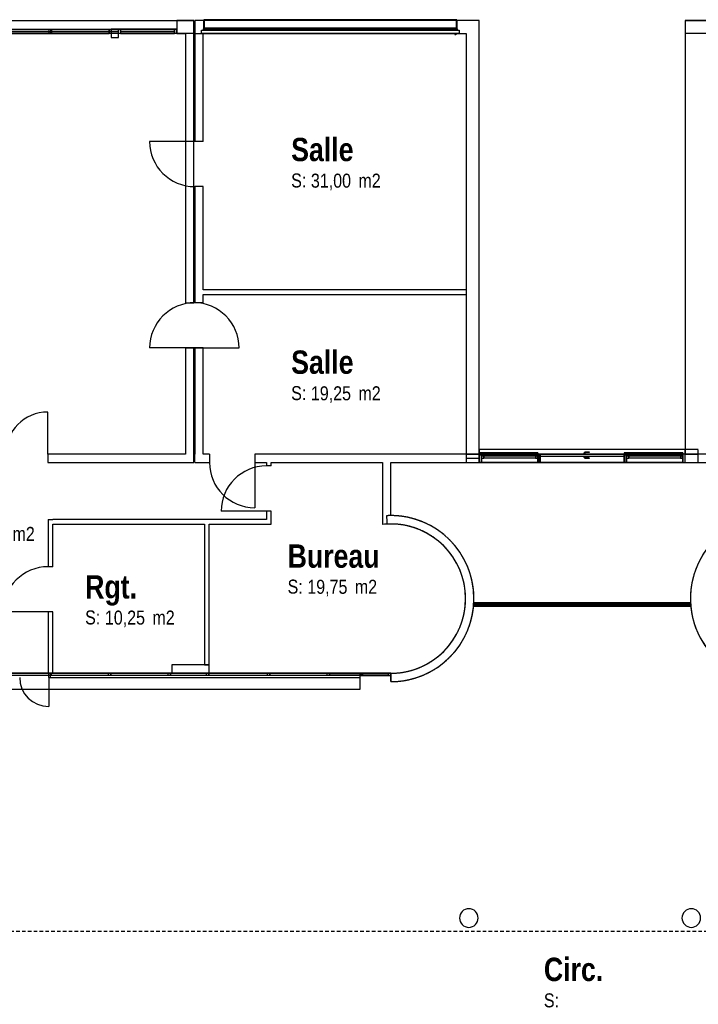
# Model space of a CAD drawing. Extents: x -18402 to 10376, y -5092 to 34139.
# Tile 57 of 78: x 2653 to 4108, y -2110 to 2. Entities that reach past the tile are written whole.
import ezdxf

# ---------------------------------------------------------------- set-up
doc = ezdxf.new("R2010")
doc.units = 0
doc.linetypes.add('rdc_02$0$Tirets', pattern=[4.586109, 2.822222, -1.763887])
doc.linetypes.add('rdc_02$0$Tirets petits', pattern=[125, 75, -50])
for name, color, linetype in [('0_XREF', 251, 'Continuous'), ('rdc_02$0$0._Étage_1_02-05 Poteau.Construction', 251, 'Continuous'), ('rdc_02$0$0._Étage_1_02-06 Poutre.Construction', 251, 'Continuous'), ('rdc_02$0$0._Étage_1_08-01 2D Dessin général.2D', 251, 'Continuous'), ('rdc_02$0$0._Étage_1_A-AREA-____-OTLN.Modèle IFC', 251, 'Continuous'), ('rdc_02$0$0._Étage_1_A-DOOR-____-OTLN.Modèle IFC', 251, 'Continuous'), ('rdc_02$0$0._Étage_1_A-FLOR-HRAL-OTLN.Modèle IFC', 251, 'Continuous'), ('rdc_02$0$0._Étage_1_A-GLAZ-____-OTLN.Modèle IFC', 251, 'Continuous'), ('rdc_02$0$0._Étage_1_A-GLAZ-CURT-OTLN.Modèle IFC', 251, 'Continuous'), ('rdc_02$0$0._Étage_1_A-GLAZ-CWMG-OTLN.Modèle IFC', 251, 'Continuous'), ('rdc_02$0$0._Étage_1_A-WALL-____-OTLN.Modèle IFC', 251, 'Continuous'), ('rdc_02$0$0._Étage_1_Portes ARCHICAD', 251, 'Continuous'), ('rdc_02$0$0._Étage_1_S-COLS-____-OTLN.Modèle IFC', 251, 'Continuous')]:
    doc.layers.add(name, color=color, linetype=linetype)
doc.styles.add('rdc_02$0$STYLE_GENERE_1', font='ARIALNB.TTF')
doc.styles.add('rdc_02$0$STYLE_GENERE_3', font='ARIALN.TTF')

# ---------------------------------------------------------------- blocks, each defined once
blk = doc.blocks.new('rdc_02')
at = {"layer": 'rdc_02$0$0._Étage_1_02-05 Poteau.Construction', "linetype": 'Continuous', "ltscale": 0.1, "flags": 128}
for points in [[(3643.1, -928.9), (3643.1, -938.9), (3648.1, -938.9), (3648.1, -928.9)], [(3759, -928.9), (3759, -938.9), (3764, -938.9), (3764, -928.9)], [(3953.9, -928.9), (3953.9, -938.9), (3958.9, -938.9), (3958.9, -928.9)], [(4069.7, -928.9), (4069.7, -938.9), (4074.7, -938.9), (4074.7, -928.9)]]:
    blk.add_lwpolyline(points, close=True, dxfattribs=at)
at = {"layer": 'rdc_02$0$0._Étage_1_02-06 Poutre.Construction', "linetype": 'Continuous', "ltscale": 0.1}
for p, q in [((3764.2, -927.2), (3638.3, -927.2)), ((3638.3, -927.2), (3638.3, -932.2)), ((3764.2, -927.2), (3641.2, -927.2)), ((3641.2, -927.2), (3641.2, -932.2)), ((3764, -928.9), (3643.1, -928.9)), ((3643.1, -928.9), (3643.1, -933.9)), ((3759.5, -928.9), (3648.1, -928.9)), ((3648.1, -928.9), (3648.1, -938.9)), ((3759, -928.9), (3648.1, -928.9)), ((3648.1, -928.9), (3648.1, -938.9)), ((3759.5, -928.9), (3648.1, -928.9)), ((3648.1, -928.9), (3648.1, -938.9)), ((3759, -928.9), (3648.1, -928.9)), ((3648.1, -928.9), (3648.1, -938.9)), ((3759, -928.9), (3648.1, -928.9)), ((3648.1, -928.9), (3648.1, -938.9)), ((3759, -928.9), (3648.1, -928.9)), ((3648.1, -928.9), (3648.1, -938.9)), ((3759, -928.9), (3648.1, -928.9)), ((3648.1, -928.9), (3648.1, -938.9)), ((3759, -928.9), (3648.1, -928.9)), ((3648.1, -928.9), (3648.1, -938.9)), ((3759, -928.9), (3759, -938.9)), ((3759, -928.9), (3759, -938.9)), ((3759, -928.9), (3759, -938.9)), ((3759, -928.9), (3759, -938.9)), ((3759, -928.9), (3759, -938.9)), ((3759, -928.9), (3759, -938.9)), ((3759.5, -928.9), (3759.5, -938.9)), ((3759.5, -928.9), (3759.5, -938.9)), ((3764, -928.9), (3764, -933.9)), ((3764.2, -927.2), (3764.2, -932.2)), ((3764.2, -927.2), (3764.2, -932.2)), ((4075, -927.2), (3949.1, -927.2)), ((3949.1, -927.2), (3949.1, -932.2)), ((4075, -927.2), (3952, -927.2)), ((3952, -927.2), (3952, -932.2)), ((4074.7, -928.9), (3953.9, -928.9)), ((3953.9, -928.9), (3953.9, -933.9)), ((4069.7, -928.9), (3958.9, -928.9)), ((3958.9, -928.9), (3958.9, -938.9)), ((4070.3, -928.9), (3958.9, -928.9)), ((3958.9, -928.9), (3958.9, -938.9)), ((4069.7, -928.9), (3958.9, -928.9)), ((3958.9, -928.9), (3958.9, -938.9)), ((4069.7, -928.9), (3958.9, -928.9)), ((3958.9, -928.9), (3958.9, -938.9)), ((4069.7, -928.9), (3958.9, -928.9)), ((3958.9, -928.9), (3958.9, -938.9)), ((4069.7, -928.9), (3958.9, -928.9)), ((3958.9, -928.9), (3958.9, -938.9)), ((4069.7, -928.9), (3958.9, -928.9)), ((3958.9, -928.9), (3958.9, -938.9)), ((4070.3, -928.9), (3958.9, -928.9)), ((3958.9, -928.9), (3958.9, -938.9)), ((4069.7, -928.9), (4069.7, -938.9)), ((4069.7, -928.9), (4069.7, -938.9)), ((4069.7, -928.9), (4069.7, -938.9)), ((4069.7, -928.9), (4069.7, -938.9)), ((4069.7, -928.9), (4069.7, -938.9)), ((4069.7, -928.9), (4069.7, -938.9)), ((4070.3, -928.9), (4070.3, -938.9)), ((4070.3, -928.9), (4070.3, -938.9)), ((4074.7, -928.9), (4074.7, -933.9)), ((4075, -927.2), (4075, -932.2)), ((4075, -927.2), (4075, -932.2)), ((3764.2, -932.2), (3638.3, -932.2)), ((3764.2, -932.2), (3641.2, -932.2)), ((3764, -933.9), (3643.1, -933.9)), ((3759.5, -938.9), (3648.1, -938.9)), ((3759, -938.9), (3648.1, -938.9)), ((3759.5, -938.9), (3648.1, -938.9)), ((3759, -938.9), (3648.1, -938.9)), ((3759, -938.9), (3648.1, -938.9)), ((3759, -938.9), (3648.1, -938.9)), ((3759, -938.9), (3648.1, -938.9)), ((3759, -938.9), (3648.1, -938.9)), ((4075, -932.2), (3949.1, -932.2)), ((4075, -932.2), (3952, -932.2)), ((4074.7, -933.9), (3953.9, -933.9)), ((4069.7, -938.9), (3958.9, -938.9)), ((4070.3, -938.9), (3958.9, -938.9)), ((4069.7, -938.9), (3958.9, -938.9)), ((4069.7, -938.9), (3958.9, -938.9)), ((4069.7, -938.9), (3958.9, -938.9)), ((4069.7, -938.9), (3958.9, -938.9)), ((4069.7, -938.9), (3958.9, -938.9)), ((4070.3, -938.9), (3958.9, -938.9))]:
    blk.add_line(p, q, dxfattribs=at)
at = {"layer": 'rdc_02$0$0._Étage_1_08-01 2D Dessin général.2D', "linetype": 'rdc_02$0$Tirets petits', "ltscale": 0.1, "flags": 128}
blk.add_lwpolyline([(2396.3, -1891.5), (2089.5, -1891.5), (2089.5, -1953.5), (5606.4, -1953.5), (5606.4, -1891.5), (5167.4, -1891.5)], dxfattribs=at)
at = {"layer": 'rdc_02$0$0._Étage_1_A-DOOR-____-OTLN.Modèle IFC', "linetype": 'Continuous', "ltscale": 0.1}
for p, q in [((2589.2, -19), (2848.8, -19)), ((2848.8, -24), (2848.8, -19)), ((2589.2, -24), (2848.8, -24)), ((3863.4, -927.2), (3865.2, -925.4)), ((3863.4, -930), (3863.4, -927.2)), ((3865.7, -926.6), (3864.6, -927.7)), ((3864.6, -927.7), (3864.6, -930)), ((3865.2, -925.4), (3869.2, -925.4)), ((3869.9, -926.6), (3865.7, -926.6)), ((3869.2, -925.4), (3874, -925.4)), ((3874, -926.6), (3869.9, -926.6)), ((3874, -925.4), (3874, -925.8)), ((3874, -925.8), (3874, -926.2)), ((3874, -926.2), (3874, -926.6)), ((3769, -930), (3949, -930)), ((3769, -935), (3769, -930)), ((3949, -935), (3769, -935)), ((3863.4, -937.7), (3863.4, -935)), ((3865.3, -939.6), (3863.4, -937.7)), ((3864.6, -937.2), (3864.6, -935)), ((3865.7, -938.4), (3864.6, -937.2)), ((3869.2, -939.6), (3865.3, -939.6)), ((3869.9, -938.4), (3865.7, -938.4)), ((3874, -939.6), (3869.2, -939.6)), ((3874, -938.4), (3869.9, -938.4)), ((3874, -938.4), (3874, -938.8)), ((3874, -938.8), (3874, -939.2)), ((3874, -939.2), (3874, -939.6)), ((3949, -930), (3949, -935))]:
    blk.add_line(p, q, dxfattribs=at)
at = {"layer": 'rdc_02$0$0._Étage_1_A-FLOR-HRAL-OTLN.Modèle IFC', "linetype": 'Continuous', "ltscale": 0.1}
for p, q in [((3626.8, -1249.6), (3626.4, -1249.6)), ((3626.4, -1249.6), (3626.4, -1254.6)), ((3626.4, -1254.6), (3626.8, -1254.6)), ((3626.8, -1248.1), (3626.8, -1248.5)), ((3626.8, -1248.1), (4091.3, -1248.1)), ((3626.8, -1248.5), (3626.8, -1249.4)), ((3626.8, -1248.5), (4091.3, -1248.5)), ((3626.8, -1249.4), (3626.8, -1250.9)), ((3626.8, -1249.4), (4091.3, -1249.4)), ((3626.8, -1250.9), (3626.8, -1252.5)), ((3626.8, -1250.9), (4091.3, -1250.9)), ((3626.8, -1252.5), (3626.8, -1254.1)), ((3626.8, -1252.5), (4091.3, -1252.5)), ((3626.8, -1254.1), (3626.8, -1255.4)), ((3626.8, -1254.1), (4091.3, -1254.1)), ((3626.8, -1255.4), (3626.8, -1256)), ((3626.8, -1255.4), (4091.3, -1255.4)), ((3626.8, -1256), (3626.8, -1256.1)), ((3626.8, -1256), (4091.3, -1256)), ((3626.8, -1256.1), (4091.3, -1256.1)), ((4091.3, -1248.1), (4091.3, -1248.5)), ((4091.3, -1248.5), (4091.3, -1249.4)), ((4091.3, -1249.4), (4091.3, -1250.9)), ((4091.7, -1249.6), (4091.3, -1249.6)), ((4091.3, -1250.9), (4091.3, -1252.5)), ((4091.3, -1252.5), (4091.3, -1254.1)), ((4091.3, -1254.1), (4091.3, -1255.4)), ((4091.3, -1254.6), (4091.7, -1254.6)), ((4091.3, -1255.4), (4091.3, -1256)), ((4091.3, -1256), (4091.3, -1256.1)), ((4091.7, -1254.6), (4091.7, -1249.6))]:
    blk.add_line(p, q, dxfattribs=at)
at = {"layer": 'rdc_02$0$0._Étage_1_A-GLAZ-____-OTLN.Modèle IFC', "linetype": 'Continuous', "ltscale": 0.1}
for p, q in [((3048, 1.4), (3048, 1.5)), ((3048.5, 1.5), (3048, 1.5)), ((3048, 1.1), (3048, 1.4)), ((3048.5, 1.4), (3048, 1.4)), ((3048, -17), (3048, 1.1)), ((3048.5, 1.5), (3048.5, 1.4)), ((3589.5, 1.5), (3048.5, 1.5)), ((3048.5, 1.4), (3048.5, 1.1)), ((3048.5, 1.1), (3048.5, -17)), ((3589.5, 1.4), (3589.5, 1.5)), ((3590, 1.5), (3589.5, 1.5)), ((3589.5, 1.1), (3589.5, 1.4)), ((3590, 1.4), (3589.5, 1.4)), ((3589.5, -17), (3589.5, 1.1)), ((3590, 1.5), (3590, 1.4)), ((3590, 1.4), (3590, 1.1)), ((3590, 1.1), (3590, -17)), ((3043, -28), (3043, -21)), ((3043, -21), (3595, -21)), ((3047, -21), (3047, -18)), ((3047, -18), (3591, -18)), ((3048, -18), (3048, -17)), ((3590, -17), (3048, -17)), ((3590, -17), (3590, -18)), ((3591, -18), (3591, -21)), ((3595, -21), (3595, -28)), ((3595, -28), (3043, -28)), ((3586, -28), (3586, -29.8)), ((3586, -29.8), (3586.3, -30)), ((3586.3, -30), (3587.9, -30)), ((3587, -29.5), (3587, -28)), ((3587.9, -29.5), (3587, -29.5)), ((3587.9, -29.5), (3588.3, -29.5)), ((3588.3, -30), (3587.9, -30)), ((3588.3, -29.5), (3588.5, -29.5)), ((3588.3, -30), (3588.3, -29.5)), ((3588.5, -30), (3588.3, -30)), ((3588.5, -29.5), (3588.5, -30))]:
    blk.add_line(p, q, dxfattribs=at)
at = {"layer": 'rdc_02$0$0._Étage_1_A-GLAZ-CURT-OTLN.Modèle IFC', "linetype": 'Continuous', "ltscale": 0.1}
for p, q in [((2593, -19.5), (2716.5, -19.5)), ((2716.5, -23.5), (2716.5, -19.5)), ((2721.5, -19.5), (2845, -19.5)), ((2721.5, -23.5), (2721.5, -19.5)), ((2845, -23.5), (2845, -19.5)), ((2848.8, -19.5), (2865.2, -19.5)), ((2848.8, -23.5), (2848.8, -19.5)), ((2865.2, -23.5), (2865.2, -19.5)), ((2985, -19.5), (2869, -19.5)), ((2869, -19.5), (2869, -23.5)), ((2869, -19.5), (2985, -19.5)), ((2869, -23.5), (2869, -19.5)), ((2985, -23.5), (2985, -19.5)), ((2985, -23.5), (2985, -19.5)), ((2593, -23.5), (2716.5, -23.5)), ((2721.5, -23.5), (2845, -23.5)), ((2848.8, -23.5), (2865.2, -23.5)), ((2869, -23.5), (2985, -23.5)), ((2869, -23.5), (2985, -23.5)), ((3764, -930.5), (3643, -930.5)), ((3643, -930.5), (3643, -934.5)), ((3764, -934.5), (3643, -934.5)), ((3764, -930.5), (3764, -934.5)), ((3769, -930.5), (3769, -934.5)), ((3949, -930.5), (3769, -930.5)), ((3769, -934.5), (3949, -934.5)), ((3949, -934.5), (3949, -930.5)), ((4075, -930.5), (3954, -930.5)), ((3954, -930.5), (3954, -934.5)), ((4075, -934.5), (3954, -934.5)), ((4075, -930.5), (4075, -934.5)), ((2715.5, -1400.5), (2588.5, -1400.5)), ((2588.5, -1404.5), (2715.5, -1404.5)), ((2715.5, -1404.5), (2715.5, -1400.5)), ((2720.5, -1400.5), (2720.5, -1404.5)), ((2843.5, -1400.5), (2720.5, -1400.5)), ((2720.5, -1400.5), (2720.5, -1404.5)), ((2843.5, -1400.5), (2720.5, -1400.5)), ((2720.5, -1404.5), (2843.5, -1404.5)), ((2720.5, -1404.5), (2843.5, -1404.5)), ((2843.5, -1404.5), (2843.5, -1400.5)), ((2843.5, -1404.5), (2843.5, -1400.5)), ((2848.5, -1400.5), (2848.5, -1404.5)), ((2971.5, -1400.5), (2848.5, -1400.5)), ((2848.5, -1400.5), (2848.5, -1404.5)), ((2971.5, -1400.5), (2848.5, -1400.5)), ((2848.5, -1404.5), (2971.5, -1404.5)), ((2848.5, -1404.5), (2971.5, -1404.5)), ((2971.5, -1404.5), (2971.5, -1400.5)), ((2971.5, -1404.5), (2971.5, -1400.5)), ((2976.5, -1400.5), (2976.5, -1404.5)), ((3053.5, -1400.5), (2976.5, -1400.5)), ((2976.5, -1400.5), (2976.5, -1404.5)), ((3053.5, -1400.5), (2976.5, -1400.5)), ((2976.5, -1404.5), (3053.5, -1404.5)), ((2976.5, -1404.5), (3053.5, -1404.5)), ((3053.5, -1404.5), (3053.5, -1400.5)), ((3053.5, -1404.5), (3053.5, -1400.5)), ((3058.5, -1400.5), (3058.5, -1404.5)), ((3184.5, -1400.5), (3058.5, -1400.5)), ((3058.5, -1400.5), (3058.5, -1404.5)), ((3184.5, -1400.5), (3058.5, -1400.5)), ((3058.5, -1404.5), (3184.5, -1404.5)), ((3058.5, -1404.5), (3184.5, -1404.5)), ((3184.5, -1404.5), (3184.5, -1400.5)), ((3184.5, -1404.5), (3184.5, -1400.5)), ((3189.5, -1400.5), (3189.5, -1404.5)), ((3312.5, -1400.5), (3189.5, -1400.5)), ((3189.5, -1400.5), (3189.5, -1404.5)), ((3312.5, -1400.5), (3189.5, -1400.5)), ((3189.5, -1404.5), (3312.5, -1404.5)), ((3189.5, -1404.5), (3312.5, -1404.5)), ((3312.5, -1404.5), (3312.5, -1400.5)), ((3312.5, -1404.5), (3312.5, -1400.5)), ((3444, -1400.5), (3317.5, -1400.5)), ((3317.5, -1400.5), (3317.5, -1404.5)), ((3444, -1400.5), (3317.5, -1400.5)), ((3317.5, -1400.5), (3317.5, -1404.5)), ((3444, -1404.5), (3317.5, -1404.5)), ((3444, -1404.5), (3317.5, -1404.5)), ((3388, -1400.5), (3388, -1404.5)), ((3444, -1400.5), (3388, -1400.5)), ((3388, -1400.5), (3388, -1404.5)), ((3444, -1400.5), (3388, -1400.5)), ((3388, -1400.5), (3388, -1404.5)), ((3444, -1400.5), (3388, -1400.5)), ((3388, -1404.5), (3444, -1404.5)), ((3388, -1404.5), (3444, -1404.5)), ((3388, -1404.5), (3444, -1404.5)), ((3444, -1404.5), (3444, -1400.5)), ((3444, -1400.5), (3444, -1404.5)), ((3444, -1400.5), (3444, -1404.5)), ((3444, -1404.5), (3444, -1400.5)), ((3444, -1404.5), (3444, -1400.5))]:
    blk.add_line(p, q, dxfattribs=at)
at = {"layer": 'rdc_02$0$0._Étage_1_A-GLAZ-CWMG-OTLN.Modèle IFC', "linetype": 'Continuous', "ltscale": 0.1}
for p, q in [((2593, -19), (2719, -19)), ((2716.5, -28), (2716.5, -19)), ((2716.5, -19), (2721.5, -19)), ((2719, -19), (2719, -28)), ((2719, -19), (2719, -28)), ((2719, -19), (2845, -19)), ((2721.5, -19), (2721.5, -28)), ((2845, -28), (2845, -19)), ((2845, -19), (2848.8, -19)), ((2845, -19), (2845, -28)), ((2848.8, -19), (2848.8, -28)), ((2865.2, -28), (2865.2, -19)), ((2865.2, -19), (2869, -19)), ((2865.2, -28), (2865.2, -19)), ((2990, -19), (2865.2, -19)), ((2865.2, -28), (2865.2, -19)), ((2865.2, -19), (2869, -19)), ((2865.2, -28), (2865.2, -19)), ((2865.2, -19), (2869, -19)), ((2869, -19), (2869, -28)), ((2869, -19), (2869, -28)), ((2869, -19), (2869, -28)), ((2869, -19), (2869, -28)), ((2869, -19), (2985, -19)), ((2985, -28), (2985, -19)), ((2985, -19), (2990, -19)), ((2985, -28), (2985, -19)), ((2985, -19), (2990, -19)), ((2985, -28), (2985, -19)), ((2985, -19), (2990, -19)), ((2985, -19), (2985, -28)), ((2990, -19), (2990, -28)), ((2990, -28), (2990, -19)), ((2990, -19), (2990, -28)), ((2990, -19), (2990, -28)), ((2593, -28), (2719, -28)), ((2721.5, -28), (2716.5, -28)), ((2719, -28), (2845, -28)), ((2848.8, -28), (2845, -28)), ((2869, -28), (2865.2, -28)), ((2990, -28), (2865.2, -28)), ((2869, -28), (2865.2, -28)), ((2869, -28), (2865.2, -28)), ((2869, -28), (2985, -28)), ((2990, -28), (2985, -28)), ((2990, -28), (2985, -28)), ((2990, -28), (2985, -28)), ((3638, -948), (3638, -930)), ((3638, -930), (3643, -930)), ((3638, -948), (3638, -930)), ((3638, -930), (3643, -930)), ((3643, -948), (3638, -948)), ((3643, -948), (3638, -948)), ((3643, -930), (3643, -948)), ((3643, -930), (3643, -948)), ((3643, -930), (3764, -930)), ((3643, -948), (3643, -930)), ((3766.5, -930), (3643, -930)), ((3643, -930), (3643, -948)), ((3643, -948), (3764, -948)), ((3766.5, -948), (3643, -948)), ((3764, -948), (3764, -930)), ((3764, -930), (3769, -930)), ((3764, -930), (3764, -948)), ((3764, -948), (3764, -930)), ((3764, -930), (3769, -930)), ((3769, -948), (3764, -948)), ((3769, -948), (3764, -948)), ((3766.5, -948), (3766.5, -930)), ((3951.5, -930), (3766.5, -930)), ((3766.5, -948), (3766.5, -930)), ((3951.5, -948), (3766.5, -948)), ((3769, -930), (3769, -948)), ((3769, -930), (3769, -948)), ((3769, -935), (3769, -930)), ((3949, -930), (3769, -930)), ((3949, -935), (3769, -935)), ((3949, -948), (3949, -930)), ((3949, -930), (3954, -930)), ((3949, -948), (3949, -930)), ((3949, -930), (3954, -930)), ((3949, -935), (3949, -930)), ((3954, -948), (3949, -948)), ((3954, -948), (3949, -948)), ((3951.5, -948), (3951.5, -930)), ((3951.5, -948), (3951.5, -930)), ((4075, -930), (3951.5, -930)), ((4075, -948), (3951.5, -948)), ((3954, -930), (3954, -948)), ((3954, -930), (3954, -948)), ((3954, -930), (4075, -930)), ((3954, -930), (3954, -948)), ((3954, -948), (4075, -948)), ((4075, -930), (4075, -948)), ((4080, -930), (4075, -930)), ((4075, -930), (4075, -948)), ((4075, -948), (4075, -930)), ((4075, -930), (4075, -948)), ((4080, -930), (4075, -930)), ((4075, -948), (4080, -948)), ((4075, -948), (4080, -948)), ((4080, -948), (4080, -930)), ((4080, -948), (4080, -930)), ((2715.5, -1400), (2588.5, -1400)), ((2715.5, -1400), (2588.5, -1400)), ((2715.5, -1405), (2588.5, -1405)), ((2715.5, -1405), (2588.5, -1405)), ((2715.5, -1405), (2715.5, -1400)), ((2715.5, -1405), (2715.5, -1400)), ((2715.5, -1400), (2720.5, -1400)), ((2715.5, -1405), (2715.5, -1400)), ((2715.5, -1400), (2720.5, -1400)), ((2715.5, -1405), (2715.5, -1400)), ((2715.5, -1405), (2715.5, -1400)), ((2715.5, -1400), (2720.5, -1400)), ((2720.5, -1405), (2715.5, -1405)), ((2720.5, -1405), (2715.5, -1405)), ((2720.5, -1405), (2715.5, -1405)), ((2720.5, -1405), (2720.5, -1400)), ((2843.5, -1400), (2720.5, -1400)), ((2720.5, -1405), (2720.5, -1400)), ((2843.5, -1400), (2720.5, -1400)), ((2720.5, -1400), (2720.5, -1405)), ((2720.5, -1400), (2720.5, -1405)), ((2720.5, -1405), (2720.5, -1400)), ((2843.5, -1400), (2720.5, -1400)), ((2720.5, -1400), (2720.5, -1405)), ((2843.5, -1405), (2720.5, -1405)), ((2843.5, -1405), (2720.5, -1405)), ((2843.5, -1405), (2720.5, -1405)), ((2843.5, -1405), (2843.5, -1400)), ((2843.5, -1405), (2843.5, -1400)), ((2843.5, -1405), (2843.5, -1400)), ((2843.5, -1400), (2848.5, -1400)), ((2843.5, -1405), (2843.5, -1400)), ((2843.5, -1400), (2848.5, -1400)), ((2843.5, -1405), (2843.5, -1400)), ((2848.5, -1405), (2843.5, -1405)), ((2848.5, -1405), (2843.5, -1405)), ((2848.5, -1405), (2848.5, -1400)), ((2971.5, -1400), (2848.5, -1400)), ((2848.5, -1405), (2848.5, -1400)), ((2971.5, -1400), (2848.5, -1400)), ((2848.5, -1400), (2848.5, -1405)), ((2848.5, -1400), (2848.5, -1405)), ((2848.5, -1405), (2848.5, -1400)), ((2971.5, -1400), (2848.5, -1400)), ((2971.5, -1405), (2848.5, -1405)), ((2971.5, -1405), (2848.5, -1405)), ((2971.5, -1405), (2848.5, -1405)), ((2971.5, -1405), (2971.5, -1400)), ((2971.5, -1405), (2971.5, -1400)), ((2971.5, -1405), (2971.5, -1400)), ((2971.5, -1400), (2976.5, -1400)), ((2971.5, -1405), (2971.5, -1400)), ((2971.5, -1400), (2976.5, -1400)), ((2971.5, -1405), (2971.5, -1400)), ((2976.5, -1405), (2971.5, -1405)), ((2976.5, -1405), (2971.5, -1405)), ((2976.5, -1405), (2976.5, -1400)), ((3053.5, -1400), (2976.5, -1400)), ((2976.5, -1405), (2976.5, -1400)), ((3053.5, -1400), (2976.5, -1400)), ((2976.5, -1400), (2976.5, -1405)), ((2976.5, -1400), (2976.5, -1405)), ((2976.5, -1405), (2976.5, -1400)), ((3053.5, -1400), (2976.5, -1400)), ((3053.5, -1405), (2976.5, -1405)), ((3053.5, -1405), (2976.5, -1405)), ((3053.5, -1405), (2976.5, -1405)), ((3053.5, -1405), (3053.5, -1400)), ((3053.5, -1405), (3053.5, -1400)), ((3053.5, -1405), (3053.5, -1400)), ((3053.5, -1400), (3058.5, -1400)), ((3053.5, -1405), (3053.5, -1400)), ((3053.5, -1400), (3058.5, -1400)), ((3053.5, -1405), (3053.5, -1400)), ((3058.5, -1405), (3053.5, -1405)), ((3058.5, -1405), (3053.5, -1405)), ((3058.5, -1405), (3058.5, -1400)), ((3184.5, -1400), (3058.5, -1400)), ((3058.5, -1405), (3058.5, -1400)), ((3184.5, -1400), (3058.5, -1400)), ((3058.5, -1400), (3058.5, -1405)), ((3058.5, -1400), (3058.5, -1405)), ((3058.5, -1405), (3058.5, -1400)), ((3184.5, -1400), (3058.5, -1400)), ((3184.5, -1405), (3058.5, -1405)), ((3184.5, -1405), (3058.5, -1405)), ((3184.5, -1405), (3058.5, -1405)), ((3184.5, -1405), (3184.5, -1400)), ((3184.5, -1405), (3184.5, -1400)), ((3184.5, -1405), (3184.5, -1400)), ((3184.5, -1400), (3189.5, -1400)), ((3184.5, -1405), (3184.5, -1400)), ((3184.5, -1400), (3189.5, -1400)), ((3184.5, -1405), (3184.5, -1400)), ((3189.5, -1405), (3184.5, -1405)), ((3189.5, -1405), (3184.5, -1405)), ((3189.5, -1405), (3189.5, -1400)), ((3312.5, -1400), (3189.5, -1400)), ((3189.5, -1405), (3189.5, -1400)), ((3312.5, -1400), (3189.5, -1400)), ((3189.5, -1400), (3189.5, -1405)), ((3189.5, -1400), (3189.5, -1405)), ((3189.5, -1405), (3189.5, -1400)), ((3312.5, -1400), (3189.5, -1400)), ((3312.5, -1405), (3189.5, -1405)), ((3312.5, -1405), (3189.5, -1405)), ((3312.5, -1405), (3189.5, -1405)), ((3312.5, -1405), (3312.5, -1400)), ((3312.5, -1405), (3312.5, -1400)), ((3312.5, -1405), (3312.5, -1400)), ((3312.5, -1400), (3317.5, -1400)), ((3312.5, -1405), (3312.5, -1400)), ((3312.5, -1400), (3317.5, -1400)), ((3312.5, -1405), (3312.5, -1400)), ((3317.5, -1405), (3312.5, -1405)), ((3317.5, -1405), (3312.5, -1405)), ((3317.5, -1405), (3317.5, -1400)), ((3383, -1400), (3317.5, -1400)), ((3317.5, -1405), (3317.5, -1400)), ((3385.5, -1400), (3317.5, -1400)), ((3317.5, -1400), (3317.5, -1405)), ((3317.5, -1400), (3317.5, -1405)), ((3317.5, -1405), (3317.5, -1400)), ((3383, -1400), (3317.5, -1400)), ((3383, -1405), (3317.5, -1405)), ((3385.5, -1405), (3317.5, -1405)), ((3383, -1405), (3317.5, -1405)), ((3383, -1405), (3383, -1400)), ((3383, -1400), (3383, -1405)), ((3383, -1400), (3449, -1400)), ((3383, -1405), (3383, -1400)), ((3383, -1405), (3383, -1400)), ((3383, -1400), (3388, -1400)), ((3383, -1405), (3383, -1400)), ((3383, -1400), (3388, -1400)), ((3383, -1405), (3383, -1400)), ((3383, -1400), (3388, -1400)), ((3383, -1405), (3449, -1405)), ((3388, -1405), (3383, -1405)), ((3388, -1405), (3383, -1405)), ((3388, -1405), (3383, -1405)), ((3385.5, -1405), (3385.5, -1400)), ((3385.5, -1405), (3385.5, -1400)), ((3444, -1400), (3385.5, -1400)), ((3444, -1405), (3385.5, -1405)), ((3388, -1405), (3388, -1400)), ((3444, -1400), (3388, -1400)), ((3388, -1405), (3388, -1400)), ((3444, -1400), (3388, -1400)), ((3388, -1400), (3388, -1405)), ((3388, -1400), (3388, -1405)), ((3388, -1400), (3388, -1405)), ((3444, -1405), (3388, -1405)), ((3444, -1405), (3388, -1405)), ((3444, -1405), (3444, -1400)), ((3444, -1405), (3444, -1400)), ((3444, -1405), (3444, -1400)), ((3444, -1400), (3444, -1405)), ((3449, -1400), (3444, -1400)), ((3444, -1400), (3444, -1405)), ((3449, -1400), (3444, -1400)), ((3444, -1400), (3444, -1405)), ((3449, -1400), (3444, -1400)), ((3444, -1400), (3444, -1405)), ((3449, -1400), (3444, -1400)), ((3444, -1400), (3444, -1405)), ((3449, -1400), (3444, -1400)), ((3444, -1405), (3449, -1405)), ((3444, -1405), (3449, -1405)), ((3444, -1405), (3449, -1405)), ((3444, -1405), (3449, -1405)), ((3444, -1405), (3449, -1405)), ((3449, -1400), (3449, -1405)), ((3449, -1405), (3449, -1400)), ((3449, -1405), (3449, -1400)), ((3449, -1405), (3449, -1400)), ((3449, -1405), (3449, -1400)), ((3449, -1405), (3449, -1400))]:
    blk.add_line(p, q, dxfattribs=at)
at = {"layer": 'rdc_02$0$0._Étage_1_A-WALL-____-OTLN.Modèle IFC', "linetype": 'Continuous', "ltscale": 0.1}
for p, q in [((1399, 0), (3026.5, 0)), ((3026.5, 0), (3026.5, -28)), ((4080, 0), (6313.8, 0)), ((4080, 0), (4080, -28)), ((3008.5, -28), (1828, -28)), ((3026.5, -28), (3008.5, -28)), ((4108, -28), (4080, -28)), ((4690, -28), (4108, -28)), ((3046.5, -259.5), (3028.5, -259.5)), ((3046.5, -356.5), (3028.5, -356.5)), ((3008.5, -605.5), (3026.5, -605.5)), ((3046.5, -605.5), (3028.5, -605.5)), ((3008.5, -702.5), (3026.5, -702.5)), ((3046.5, -702.5), (3028.5, -702.5)), ((2713, -930), (2713, -948)), ((3060, -930), (3060, -948)), ((3157, -930), (3157, -948)), ((3192, -955.5), (3182, -955.5)), ((3192, -1052.5), (3182, -1052.5)), ((2724, -1171.5), (2714, -1171.5)), ((2724, -1268.5), (2714, -1268.5)), ((2715.5, -1409), (2715.5, -1400))]:
    blk.add_line(p, q, dxfattribs=at)
at = {"layer": 'rdc_02$0$0._Étage_1_A-WALL-____-OTLN.Modèle IFC', "linetype": 'Continuous', "ltscale": 0.1, "flags": 128}
for points in [[(3638, 0), (3028.5, 0)], [(3028.5, 0), (3028.5, -28)], [(3638, -28), (3638, 0)], [(4080, 0), (4080, -28)], [(4728, 0), (4080, 0)], [(3026.5, 0), (2990, 0)], [(2990, 0), (2990, -28)], [(3026.5, -28), (3026.5, 0)], [(2990, -28), (3008.5, -28)], [(3008.5, -28), (3008.5, -605.5)], [(3026.5, -605.5), (3026.5, -28)], [(3028.5, -28), (3028.5, -259.5)], [(3046.5, -259.5), (3046.5, -28)], [(3046.5, -28), (3610, -28)], [(3610, -28), (3610, -578)], [(3638, -930), (3638, -28)], [(4080, -28), (4080, -930)], [(3028.5, -356.5), (3028.5, -605.5)], [(3046.5, -578), (3046.5, -356.5)], [(3610, -578), (3046.5, -578)], [(3046.5, -605.5), (3046.5, -588)], [(3046.5, -588), (3610, -588)], [(3610, -588), (3610, -930)], [(3008.5, -702.5), (3008.5, -930)], [(3026.5, -930), (3026.5, -702.5)], [(3028.5, -702.5), (3028.5, -930)], [(3046.5, -930), (3046.5, -702.5)], [(3008.5, -930), (2713, -930)], [(2713, -948), (3026.5, -948)], [(3026.5, -948), (3026.5, -930)], [(3028.5, -948), (3028.5, -930)], [(3028.5, -948), (3060, -948)], [(3060, -930), (3046.5, -930)], [(3638, -930), (3157, -930)], [(3157, -948), (3182, -948)], [(3182, -948), (3182, -955.5)], [(3192, -955.5), (3192, -948)], [(3192, -948), (3431, -948)], [(3431, -948), (3431, -1081)], [(3449, -1062), (3449, -948)], [(3449, -948), (3638, -948)], [(3610, -930), (3638, -930)], [(3638, -930), (3638, -948)], [(4080, -930), (4108, -930)], [(4287, -930), (4080, -930)], [(4080, -948), (4080, -930)], [(4080, -948), (4269, -948)], [(3182, -1052.5), (3182, -1070)], [(3192, -1070), (3192, -1052.5)], [(2714, -1070), (2724, -1070)], [(2714, -1070), (2714, -1171.5)], [(3182, -1070), (2724, -1070)], [(3192, -1080), (3192, -1070)], [(2724, -1171.5), (2724, -1080)], [(2724, -1080), (3049, -1080)], [(3049, -1080), (3049, -1382)], [(3059, -1080), (3192, -1080)], [(3059, -1382), (3059, -1080)], [(2714, -1268.5), (2714, -1400)], [(2724, -1400), (2724, -1268.5)], [(3059, -1382), (2979, -1382)], [(2979, -1382), (2979, -1400)], [(3049, -1382), (3059, -1382)], [(3059, -1400), (3059, -1382)], [(2724, -1400), (2714, -1400)], [(2718, -1400), (2715.5, -1400)], [(2715.5, -1409), (2718, -1409)], [(3383, -1400), (2718, -1400)], [(2718, -1400), (2718, -1409)], [(2718, -1409), (3383, -1409)], [(2979, -1400), (3059, -1400)], [(3383, -1409), (3383, -1400)], [(3449, -1418), (3449, -1400)]]:
    blk.add_lwpolyline(points, dxfattribs=at)
at = {"layer": 'rdc_02$0$0._Étage_1_A-WALL-____-OTLN.Modèle IFC', "linetype": 'rdc_02$0$Tirets', "ltscale": 0.1, "flags": 128}
for points in [[(3638, 0), (3028.5, 0)], [(3028.5, 0), (3028.5, -28)], [(3638, -28), (3638, 0)], [(3028.5, -28), (3610, -28)], [(3610, -28), (3610, -939)], [(3638, -939), (3638, -28)], [(3610, -920), (3610, -948)], [(4080, -920), (3638, -920)], [(3638, -920), (3638, -948)], [(4108, -920), (3638, -920)], [(4080, -948), (4080, -920)], [(4108, -948), (4108, -920)], [(3610, -939), (3638, -939)], [(3610, -948), (4108, -948)], [(3638, -948), (4080, -948)], [(3439.5, -1062.2), (3440.5, -1080.2)], [(3383, -1400), (1627, -1400)], [(3383, -1434), (3383, -1400)], [(3449.1, -1400), (3449.1, -1418)], [(1627, -1434), (3383, -1434)]]:
    blk.add_lwpolyline(points, dxfattribs=at)
at = {"layer": 'rdc_02$0$0._Étage_1_A-WALL-____-OTLN.Modèle IFC', "linetype": 'rdc_02$0$Tirets', "ltscale": 0.1}
for centre, radius, start, end in [((3449, -1240), 178, 270.0093, 93.0527), ((4269, -1240), 178, 90, 273.0527), ((3449, -1240), 160, 270.0093, 93.0527)]:
    blk.add_arc(centre, radius, start, end, dxfattribs=at)
at = {"layer": 'rdc_02$0$0._Étage_1_A-WALL-____-OTLN.Modèle IFC', "linetype": 'Continuous', "ltscale": 0.1}
for centre, radius, start, end in [((3449, -1240), 178, 270, 90), ((4269, -1240), 178, 90, 273.0527), ((3449, -1240), 160, 90, 96.4594), ((3449, -1240), 160, 270, 90)]:
    blk.add_arc(centre, radius, start, end, dxfattribs=at)
at = {"layer": 'rdc_02$0$0._Étage_1_Portes ARCHICAD', "linetype": 'Continuous', "ltscale": 0.1}
for p, q in [((3028.5, -259.5), (2931.5, -259.5)), ((3028.5, -702.5), (2931.5, -702.5)), ((3026.5, -702.5), (3123.5, -702.5)), ((2713, -930), (2713, -840)), ((3157, -948), (3157, -1045)), ((3182, -1052.5), (3085, -1052.5)), ((2714, -1268.5), (2617, -1268.5)), ((2715.5, -1409), (2715.5, -1471.5))]:
    blk.add_line(p, q, dxfattribs=at)
for centre, radius, start, end in [((3028.5, -259.5), 97, 180, 270), ((3028.5, -702.5), 97, 90, 180), ((3026.5, -702.5), 97, 0, 90), ((2713, -930), 90, 90, 180), ((3157, -948), 97, 180, 270), ((3182, -1052.5), 97, 90, 180), ((2714, -1268.5), 97, 90, 180), ((2715.5, -1409), 62.5, 180, 270)]:
    blk.add_arc(centre, radius, start, end, dxfattribs=at)
at = {"layer": 'rdc_02$0$0._Étage_1_S-COLS-____-OTLN.Modèle IFC', "linetype": 'Continuous', "ltscale": 0.1, "flags": 128}
blk.add_lwpolyline([(2848.8, -19), (2848.8, -37), (2865.1, -37), (2865.1, -19)], close=True, dxfattribs=at)
for points in [[(3596, -1925, 0.414214), (3616, -1945, 0.414214), (3636, -1925, 0.414214), (3616, -1905, 0.414214)], [(4073, -1925, 0.414214), (4093, -1945, 0.414214), (4113, -1925, 0.414214), (4093, -1905, 0.414214)]]:
    blk.add_lwpolyline(points, format="xyb", close=True, dxfattribs=at)
at = {"layer": 'rdc_02$0$0._Étage_1_A-AREA-____-OTLN.Modèle IFC', "linetype": 'Continuous', "ltscale": 0.1, "attachment_point": 1}
for s, insert, char_height, style in [('\\A1;{\\pql;\\pt0;\\fArial Narrow|b1|i0|c0|p34;Salle}', (3235.1, -251.9), 50, 'rdc_02$0$STYLE_GENERE_1'), ('\\A1;{\\pql;\\pt0;\\fArial Narrow|b0|i0|c0|p34;S: }', (3235.1, -328.3), 30, 'rdc_02$0$STYLE_GENERE_3'), ('\\A1;{\\pql;\\pt0,250;\\fArial Narrow|b0|i0|c0|p34;31,00\\fArial Narrow|b0|i0|c0|p34;\\A1{\\H.66x;\\S^  ;}\\fArial Narrow|b0|i0|c0|p34; m2\\fArial Narrow|b0|i0|c0|p34;\\A1{\\H.66x;\\S^  ;}}', (3277.4, -328.7), 30, 'rdc_02$0$STYLE_GENERE_3'), ('\\A1;{\\pql;\\pt0;\\fArial Narrow|b1|i0|c0|p34;Salle}', (3235.1, -707.9), 50, 'rdc_02$0$STYLE_GENERE_1'), ('\\A1;{\\pql;\\pt0;\\fArial Narrow|b0|i0|c0|p34;S: }', (3235.1, -784.3), 30, 'rdc_02$0$STYLE_GENERE_3'), ('\\A1;{\\pql;\\pt0,250;\\fArial Narrow|b0|i0|c0|p34;19,25\\fArial Narrow|b0|i0|c0|p34;\\A1{\\H.66x;\\S^  ;}\\fArial Narrow|b0|i0|c0|p34; m2\\fArial Narrow|b0|i0|c0|p34;\\A1{\\H.66x;\\S^  ;}}', (3277.4, -784.7), 30, 'rdc_02$0$STYLE_GENERE_3'), ('\\A1;{\\pql;\\pt0,250;\\fArial Narrow|b0|i0|c0|p34;17,25\\fArial Narrow|b0|i0|c0|p34;\\A1{\\H.66x;\\S^  ;}\\fArial Narrow|b0|i0|c0|p34; m2\\fArial Narrow|b0|i0|c0|p34;\\A1{\\H.66x;\\S^  ;}}', (2535.7, -1086.2), 30, 'rdc_02$0$STYLE_GENERE_3'), ('\\A1;{\\pql;\\pt0;\\fArial Narrow|b1|i0|c0|p34;Bureau}', (3227.4, -1123.8), 50, 'rdc_02$0$STYLE_GENERE_1'), ('\\A1;{\\pql;\\pt0;\\fArial Narrow|b1|i0|c0|p34;Rgt.}', (2793.3, -1189.8), 50, 'rdc_02$0$STYLE_GENERE_1'), ('\\A1;{\\pql;\\pt0;\\fArial Narrow|b0|i0|c0|p34;S: }', (3227.4, -1199.3), 30, 'rdc_02$0$STYLE_GENERE_3'), ('\\A1;{\\pql;\\pt0,250;\\fArial Narrow|b0|i0|c0|p34;19,75\\fArial Narrow|b0|i0|c0|p34;\\A1{\\H.66x;\\S^  ;}\\fArial Narrow|b0|i0|c0|p34; m2\\fArial Narrow|b0|i0|c0|p34;\\A1{\\H.66x;\\S^  ;}}', (3269.7, -1199.7), 30, 'rdc_02$0$STYLE_GENERE_3'), ('\\A1;{\\pql;\\pt0;\\fArial Narrow|b0|i0|c0|p34;S: }', (2793.3, -1265.3), 30, 'rdc_02$0$STYLE_GENERE_3'), ('\\A1;{\\pql;\\pt0,250;\\fArial Narrow|b0|i0|c0|p34;10,25\\fArial Narrow|b0|i0|c0|p34;\\A1{\\H.66x;\\S^  ;}\\fArial Narrow|b0|i0|c0|p34; m2\\fArial Narrow|b0|i0|c0|p34;\\A1{\\H.66x;\\S^  ;}}', (2835.7, -1265.7), 30, 'rdc_02$0$STYLE_GENERE_3'), ('\\A1;{\\pql;\\pt0;\\fArial Narrow|b1|i0|c0|p34;Circ.}', (3776.9, -2010.1), 50, 'rdc_02$0$STYLE_GENERE_1'), ('\\A1;{\\pql;\\pt0;\\fArial Narrow|b0|i0|c0|p34;S: }', (3776.9, -2086.5), 30, 'rdc_02$0$STYLE_GENERE_3')]:
    blk.add_mtext(s, dxfattribs=dict(at, insert=insert, char_height=char_height, style=style))

msp = doc.modelspace()

# ---------------------------------------------------------------- block references
at = {"layer": '0_XREF'}
msp.add_blockref('rdc_02', (0, 0), dxfattribs=at)

doc.saveas('drawing.dxf')
